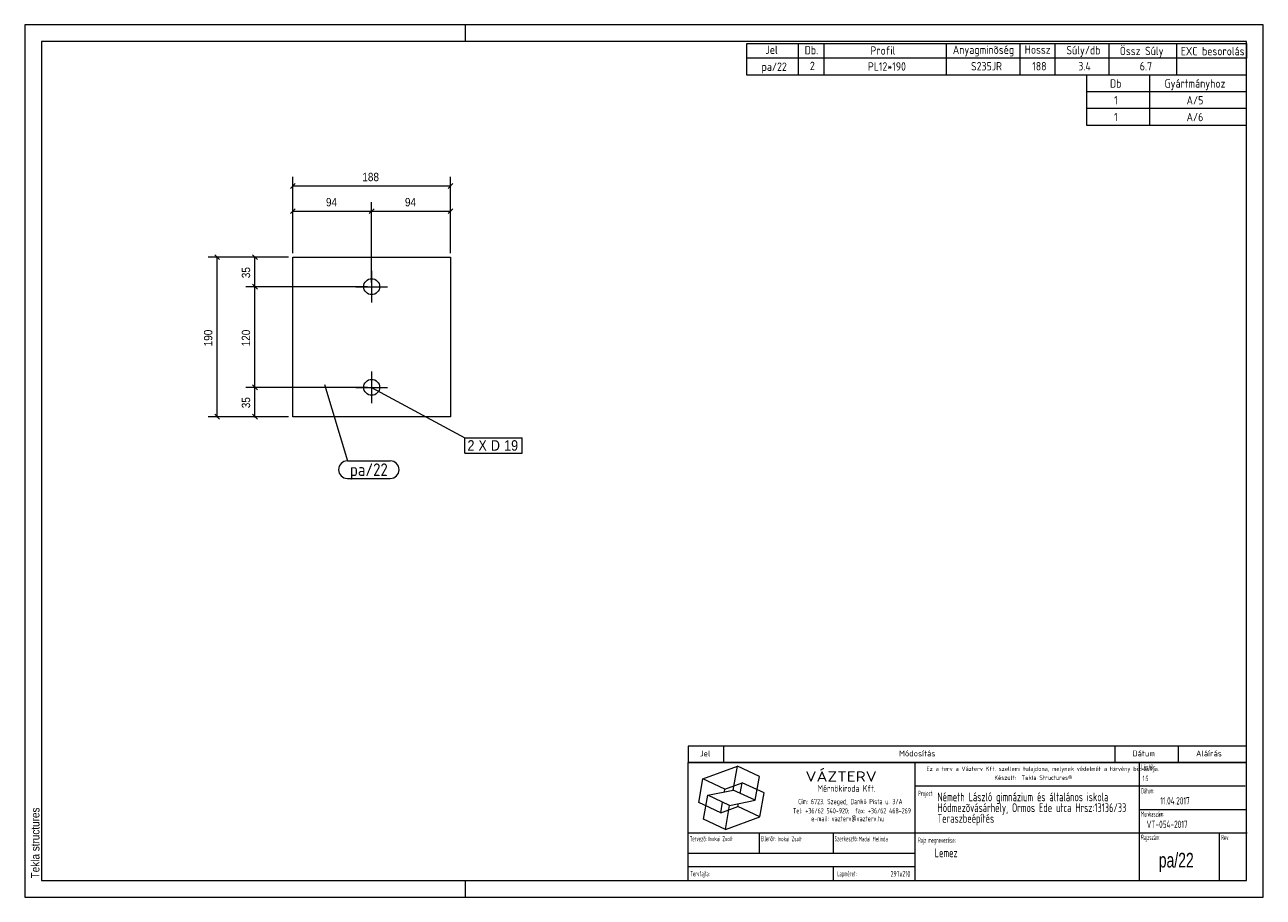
# Model space of a CAD drawing. Header units: millimetres. Extents: x 1 to 296, y 1 to 209.
import ezdxf

# ---------------------------------------------------------------- set-up
doc = ezdxf.new("R2010")
doc.units = ezdxf.units.MM
doc.linetypes.add('XKITLINE00', pattern=[0])
for name, color, linetype, lineweight in [('Bemassung', 1, 'Continuous', 0), ('Schrauben', 7, 'Continuous', 0), ('Schraubenbezeichnung', 5, 'Continuous', 0), ('Teil', 7, 'Continuous', 0), ('Text', 5, 'Continuous', 0), ('Ueberschrift', 7, 'Continuous', 0), ('Zeichnungsrahmen', 3, 'Continuous', 0)]:
    doc.layers.add(name, color=color, linetype=linetype, lineweight=lineweight)
doc.styles.add('ARIAL', font='ARIAL.TTF')
doc.styles.add('ISOCPEUR', font='ISOCPEUR.TTF')
doc.styles.add('ISOCPEUR_BOLD', font='ARIAL.TTF')
doc.styles.add('ISOCPUER', font='ARIAL.TTF')

msp = doc.modelspace()

# ---------------------------------------------------------------- linework, layer by layer
at = {"layer": 'Bemassung', "linetype": 'XKITLINE00', "lineweight": 0}
for p, q in [((65.4, 171.13), (64.27, 170)), ((64.83, 154.56), (64.83, 172.71)), ((103, 171.13), (101.87, 170)), ((102.43, 154.56), (102.43, 172.71)), ((64.83, 170.56), (102.43, 170.56)), ((64.83, 154.56), (64.83, 166.71)), ((83.63, 147.56), (83.63, 166.71)), ((83.63, 147.56), (83.63, 166.71)), ((102.43, 154.56), (102.43, 166.71)), ((65.4, 165.13), (64.27, 164)), ((64.83, 164.56), (83.63, 164.56)), ((84.2, 165.13), (83.07, 164)), ((84.2, 165.13), (83.07, 164)), ((83.63, 164.56), (102.43, 164.56)), ((103, 165.13), (101.87, 164)), ((63.83, 153.56), (44.68, 153.56)), ((46.27, 154.13), (47.4, 153)), ((46.83, 115.56), (46.83, 153.56)), ((63.83, 153.56), (53.68, 153.56)), ((55.27, 154.13), (56.4, 153)), ((55.83, 146.56), (55.83, 153.56)), ((82.63, 146.56), (53.68, 146.56)), ((82.63, 146.56), (53.68, 146.56)), ((55.27, 147.13), (56.4, 146)), ((55.27, 147.13), (56.4, 146)), ((55.83, 122.56), (55.83, 146.56)), ((82.63, 122.56), (53.68, 122.56)), ((82.63, 122.56), (53.68, 122.56)), ((55.27, 123.13), (56.4, 122)), ((55.27, 123.13), (56.4, 122)), ((55.83, 115.56), (55.83, 122.56)), ((63.83, 115.56), (44.68, 115.56)), ((46.27, 116.13), (47.4, 115)), ((63.83, 115.56), (53.68, 115.56)), ((55.27, 116.13), (56.4, 115))]:
    msp.add_line(p, q, dxfattribs=at)
at = {"layer": 'Bemassung'}
for p in [(64.83, 170.56), (102.43, 170.56), (64.83, 164.56), (83.63, 164.56), (83.63, 164.56), (102.43, 164.56), (46.83, 153.56), (55.83, 153.56), (55.83, 146.56), (55.83, 146.56), (55.83, 122.56), (55.83, 122.56), (46.83, 115.56), (55.83, 115.56)]:
    msp.add_point(p, dxfattribs=at)
at = {"layer": 'Schrauben', "linetype": 'XKITLINE00', "lineweight": 0}
for p, q in [((83.63, 150.36), (83.63, 142.76)), ((79.83, 146.56), (87.43, 146.56)), ((83.63, 126.36), (83.63, 118.76)), ((79.83, 122.56), (87.43, 122.56))]:
    msp.add_line(p, q, dxfattribs=at)
for centre in [(83.63, 146.56), (83.63, 122.56)]:
    msp.add_circle(centre, 1.9, dxfattribs=at)
at = {"layer": 'Schraubenbezeichnung', "linetype": 'XKITLINE00', "lineweight": 0}
for p, q in [((83.63, 122.56), (105.86, 110.56)), ((105.86, 110.56), (119.51, 110.56)), ((105.86, 106.86), (105.86, 110.56)), ((119.51, 106.86), (119.51, 110.56)), ((105.86, 106.86), (119.51, 106.86))]:
    msp.add_line(p, q, dxfattribs=at)
at = {"layer": 'Teil', "linetype": 'XKITLINE00', "lineweight": 0}
for p, q in [((64.83, 115.56), (64.83, 153.56)), ((64.83, 153.56), (102.43, 153.56)), ((102.43, 153.56), (102.43, 115.56)), ((102.43, 115.56), (64.83, 115.56))]:
    msp.add_line(p, q, dxfattribs=at)
at = {"layer": 'Text', "linetype": 'XKITLINE00', "lineweight": 0}
for p, q in [((72.41, 123.22), (77.85, 105.03)), ((77.85, 105.03), (88.07, 105.03)), ((77.85, 100.83), (88.07, 100.83))]:
    msp.add_line(p, q, dxfattribs=at)
for centre, start, end in [((77.85, 102.93), 90, 270), ((88.07, 102.93), 270, 90)]:
    msp.add_arc(centre, 2.1, start, end, dxfattribs=at)
at = {"layer": 'Ueberschrift', "linetype": 'XKITLINE00', "lineweight": 0}
for p, q in [((173, 204.54), (292, 204.54)), ((173, 201.04), (173, 204.54)), ((185.3, 201.04), (185.3, 204.54)), ((191.44, 201.04), (191.44, 204.54)), ((220.54, 201.04), (220.54, 204.54)), ((238.09, 201.05), (238.09, 204.55)), ((246.43, 201.04), (246.43, 204.54)), ((259.28, 201.04), (259.28, 204.54)), ((275.4, 201.02), (275.4, 204.52)), ((292, 204.54), (292, 201.04)), ((292, 201.04), (173, 201.04)), ((173, 197), (173, 201)), ((185.3, 197), (185.3, 201)), ((191.44, 197), (191.44, 201)), ((220.54, 197), (220.54, 201)), ((238.09, 197), (238.09, 201)), ((246.43, 197), (246.43, 201)), ((259.28, 197), (259.28, 201)), ((275.41, 197), (275.41, 201)), ((292, 197), (173, 197)), ((254, 193), (254, 197)), ((269, 193), (269, 197)), ((292, 193), (254, 193)), ((254, 189), (254, 193)), ((269, 189), (269, 193)), ((292, 189), (254, 189)), ((254, 185), (254, 189)), ((269, 185), (269, 189)), ((292, 185), (254, 185)), ((159, 37.07), (292, 37.07)), ((159, 37), (159, 33.14)), ((167.4, 37), (167.4, 33.14)), ((260.64, 37.07), (260.64, 33.21)), ((275.76, 37.07), (275.76, 33.21)), ((159, 33.22), (292, 33.22)), ((159, 33.14), (292, 33.14)), ((159, 5), (159, 33.14)), ((213.11, 5), (213.11, 33.14)), ((266.49, 5), (266.49, 33.14)), ((162.55, 29.24), (170.77, 32.23)), ((169.77, 26.55), (170.77, 32.23)), ((176, 29.79), (170.77, 32.23)), ((175, 24.11), (176, 29.79)), ((161.54, 23.55), (162.55, 29.24)), ((167.78, 26.8), (162.55, 29.24)), ((167.66, 26.12), (167.78, 26.8)), ((167.78, 26.8), (171.89, 28.3)), ((171.44, 25.76), (171.89, 28.3)), ((177.12, 25.86), (171.89, 28.3)), ((213.11, 27.54), (291.69, 27.54)), ((162.67, 19.62), (163.67, 25.3)), ((163.67, 25.3), (169.77, 26.55)), ((168.9, 22.86), (163.67, 25.3)), ((166.78, 21.11), (167.22, 23.65)), ((168.9, 22.86), (175, 24.11)), ((175, 24.11), (169.77, 26.55)), ((176.12, 20.17), (177.12, 25.86)), ((166.78, 21.11), (161.54, 23.55)), ((166.78, 21.11), (170.89, 22.61)), ((167.9, 17.18), (168.9, 22.86)), ((170.89, 22.61), (171.01, 23.29)), ((176.12, 20.17), (170.89, 22.61)), ((266.49, 21.94), (292, 21.94)), ((167.9, 17.18), (162.67, 19.62)), ((167.9, 17.18), (176.12, 20.17)), ((159, 16.34), (292.21, 16.34)), ((175.99, 11.48), (175.99, 16.39)), ((193.55, 16.39), (193.55, 11.49)), ((285.52, 16.28), (285.52, 5)), ((159.07, 11.49), (213.14, 11.49)), ((159.04, 8.34), (213.11, 8.34)), ((193.55, 8.31), (193.55, 5.13))]:
    msp.add_line(p, q, dxfattribs=at)
at = {"layer": 'Zeichnungsrahmen', "linetype": 'XKITLINE00', "lineweight": 0}
for p, q in [((296, 209), (1, 209)), ((1, 209), (1, 1)), ((106, 205), (106, 209)), ((296, 1), (296, 209)), ((292, 205), (5, 205)), ((5, 205), (5, 5)), ((292, 5), (292, 205)), ((5, 5), (292, 5)), ((106, 1), (106, 5)), ((1, 1), (296, 1))]:
    msp.add_line(p, q, dxfattribs=at)

# ---------------------------------------------------------------- texts
at = {"layer": 'Bemassung', "style": 'ISOCPUER', "width": 0.85}
for s, p in [('188', (81.41, 171.71)), ('94', (72.75, 165.71)), ('94', (91.55, 165.71))]:
    msp.add_text(s, height=2, dxfattribs=at).set_placement(p)
for s, p in [('35', (54.68, 148.58)), ('190', (45.68, 132.34)), ('120', (54.68, 132.34)), ('35', (54.68, 117.58))]:
    msp.add_text(s, height=2, rotation=90.0002, dxfattribs=at).set_placement(p)
at = {"layer": 'Schraubenbezeichnung', "style": 'ARIAL', "width": 0.85}
for s, p in [('2', (106.46, 107.46)), ('X', (109.07, 107.46)), ('D', (112.04, 107.46)), ('19', (115.2, 107.46))]:
    msp.add_text(s, height=2.5, dxfattribs=at).set_placement(p)
at = {"layer": 'Text', "style": 'ISOCPEUR', "width": 0.85}
msp.add_text('pa/22', height=3, dxfattribs=at).set_placement((78.45, 101.43))
at = {"layer": 'Ueberschrift'}
for s, height, style, width, p in [('Jel', 2, 'ISOCPEUR', 0.85, (177.44, 202.04)), ('Db.', 2, 'ISOCPEUR', 0.85, (186.78, 201.95)), ('Profil', 2, 'ISOCPEUR', 0.85, (202.44, 201.86)), ('Anyagminõség', 2, 'ISOCPEUR', 0.85, (222.06, 202.04)), ('Hossz', 2, 'ISOCPEUR', 0.85, (239.18, 202.08)), ('Súly/db', 2, 'ISOCPEUR', 0.85, (249.11, 201.94)), ('Össz Súly', 2, 'ISOCPEUR', 0.85, (261.83, 201.76)), ('EXC besorolás', 2, 'ISOCPEUR', 0.85, (276.36, 201.71)), ('pa/22', 2, 'ISOCPEUR', 0.85, (176.51, 198)), ('2', 2, 'ISOCPEUR', 0.85, (188.02, 198.19)), ('PL12*190', 2, 'ISOCPEUR', 0.85, (201.83, 198.05)), ('S235JR', 2, 'ISOCPEUR', 0.85, (226.39, 198.11)), ('188', 2, 'ISOCPEUR', 0.85, (240.97, 198.11)), ('3.4', 2, 'ISOCPEUR', 0.85, (251.95, 198.12)), ('6.7', 2, 'ISOCPEUR', 0.85, (266.59, 198.12)), ('Db', 2, 'ISOCPEUR', 0.85, (259.5, 194)), ('Gyártmányhoz', 2, 'ISOCPEUR', 0.85, (272.5, 194)), ('1', 2, 'ISOCPEUR', 0.85, (260.48, 190)), ('A/5', 2, 'ISOCPEUR', 0.85, (277.74, 190)), ('1', 2, 'ISOCPEUR', 0.85, (260.48, 186)), ('A/6', 2, 'ISOCPEUR', 0.85, (277.74, 186)), ('Jel', 1.4, 'ISOCPEUR', 0.85, (161.84, 34.58)), ('Módosítás', 1.4, 'ISOCPEUR', 0.85, (209.25, 34.58)), ('Dátum', 1.4, 'ISOCPEUR', 0.85, (264.86, 34.58)), ('Aláírás', 1.4, 'ISOCPEUR', 0.85, (280, 34.58)), ('Lépték:', 1.26, 'ISOCPEUR', 0.51, (266.96, 31.43)), ('VÁZTERV', 2.45, 'ISOCPEUR', 1.19, (186.96, 28.56)), ('Ez a terv a Vázterv Kft. szellemi tulajdona, melynek védelmét a törvény biztosítja.', 1.05, 'ISOCPEUR', 0.838832, (215.8, 31.11)), ('Készült:  Tekla Structures®', 1.05, 'ISOCPEUR', 0.838832, (231.96, 28.98)), ('1:5', 1.26, 'ISOCPEUR', 0.595, (267.27, 28.7)), ('Mérnökiroda Kft.', 1.61, 'ISOCPEUR', 0.68, (189.86, 26.15)), ('Dátum:', 1.26, 'ISOCPEUR', 0.51, (266.91, 25.76)), ('Cím: 6723. Szeged, Dankó Pista u. 3/A', 1.26, 'ISOCPEUR', 0.68, (185.24, 23.18)), ('Project:', 1.26, 'ISOCPEUR', 0.51, (213.81, 25.12)), ('Németh László gimnázium és általános iskola', 2.1, 'ISOCPEUR', 0.595, (218.39, 23.87)), ('Hódmezõvásárhely, Ormos Ede utca Hrsz:13136/33', 2.1, 'ISOCPEUR', 0.595, (218.4, 21.31)), ('11.04.2017', 1.75, 'ISOCPEUR', 0.595, (271.48, 23.11)), ('Tel: +36/62 540-920;  fax: +36/62 468-269', 1.26, 'ISOCPEUR', 0.68, (183.98, 20.99)), ('Teraszbeépítés', 2.1, 'ISOCPEUR', 0.595, (218.4, 18.75)), ('Munkaszám:', 1.26, 'ISOCPEUR', 0.51, (266.87, 20.23)), ('e-mail: vazterv@vazterv.hu', 1.26, 'ISOCPEUR', 0.68, (188.32, 19.12)), ('VT-054-2017', 1.75, 'ISOCPEUR', 0.595, (268.23, 17.51)), ('Tervezõ:', 1.26, 'ISOCPEUR', 0.51, (159.4, 14.32)), ('Inokai Zsolt', 1.12, 'ISOCPEUR', 0.595, (163.85, 14.37)), ('Ellenõr:', 1.26, 'ISOCPEUR', 0.51, (176.35, 14.35)), ('Inokai Zsolt', 1.12, 'ISOCPEUR', 0.595, (180.32, 14.35)), ('Szerkesztõ:', 1.26, 'ISOCPEUR', 0.51, (193.9, 14.32)), ('Madai Melinda', 1.12, 'ISOCPEUR', 0.595, (199.65, 14.33)), ('Rajz megnevezése:', 1.26, 'ISOCPEUR', 0.51, (213.8, 13.98)), ('Rajzszám:', 1.26, 'ISOCPEUR', 0.51, (266.92, 14.65)), ('Rev:', 1.26, 'ISOCPEUR', 0.51, (285.98, 14.62)), ('Lemez', 2.1, 'ISOCPEUR', 0.595, (217.73, 10.54)), ('pa/22', 3.5, 'ISOCPEUR_BOLD', 0.68, (271.12, 8.1)), ('Tervfajta:', 1.26, 'ISOCPEUR', 0.51, (159.53, 5.99)), ('Lapméret:', 1.26, 'ISOCPEUR', 0.51, (194.51, 5.99)), ('297x210', 1.4, 'ISOCPEUR', 0.595, (207.25, 5.89))]:
    msp.add_text(s, height=height, dxfattribs=dict(at, style=style, width=width)).set_placement(p)
at = {"layer": 'Zeichnungsrahmen', "style": 'ARIAL', "width": 0.85}
msp.add_text('Tekla structures', height=2, rotation=90, dxfattribs=at).set_placement((4.5, 5.5))

doc.saveas('drawing.dxf')
